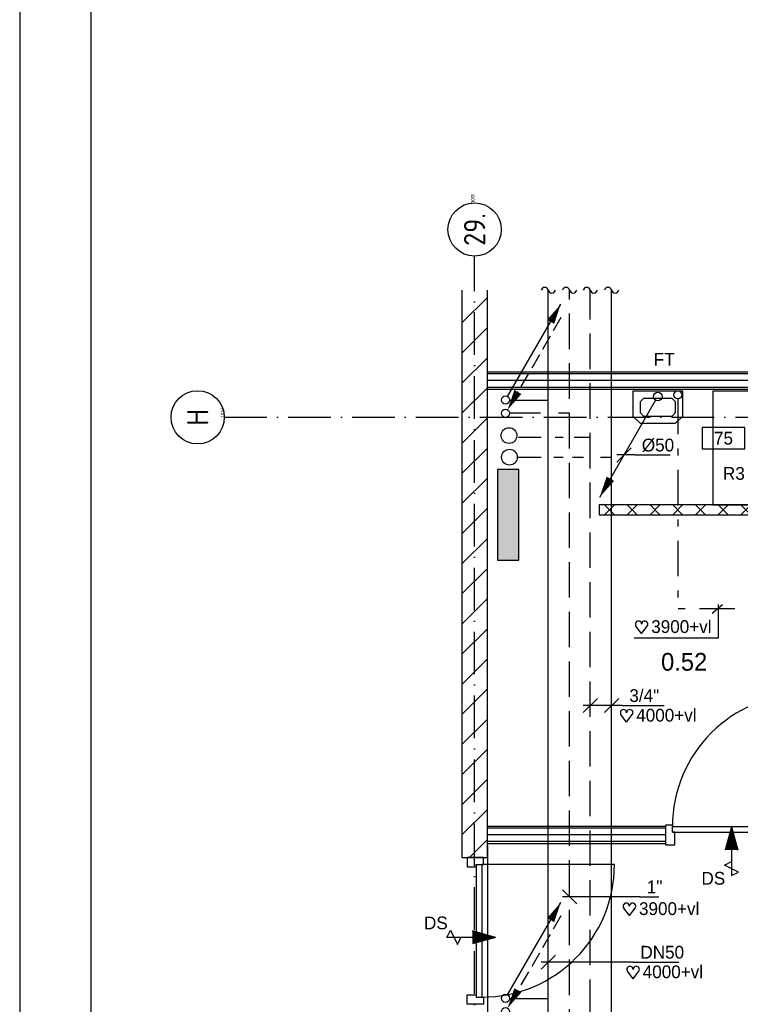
# Model space of a CAD drawing. Extents: x 25315 to 170951, y 867852 to 951952.
# Tile 5 of 119: x 25315 to 35464, y 899852 to 913725. Entities that reach past the tile are written whole.
import ezdxf
from ezdxf.enums import TextEntityAlignment as Align

# ---------------------------------------------------------------- set-up
doc = ezdxf.new("R2010")
doc.units = 0
doc.header["$LTSCALE"] = 100
for name, pattern in [('2322107', [2000, 1000, 1000]), ('2322108', [7, 5, -2]), ('2322109', [10, 5, -2, 1, -2]), ('DASHDOT', [9, 6, -1.5, 0, -1.5])]:
    doc.linetypes.add(name, pattern=pattern)
doc.layers.get('0').update_dxf_attribs({"linetype": 'CONTINUOUS'})
for name, color, linetype in [('00KAD025', 2, 'CONTINUOUS'), ('00KAD070', 5, 'CONTINUOUS'), ('AL$7----_STRAMIEN', 1, 'DASHDOT'), ('ALN-----_BLOCKNAAM', 2, 'CONTINUOUS'), ('ALXAC---_LICHTBETON', 1, 'CONTINUOUS'), ('BOUW', 8, 'CONTINUOUS'), ('DOORSNEDE', 1, 'CONTINUOUS'), ('WL524---', 4, 'CONTINUOUS'), ('WL531---', 4, 'CONTINUOUS'), ('WL532---', 4, 'CONTINUOUS'), ('WL561---', 4, 'CONTINUOUS'), ('WL561---_AANVOER', 4, 'CONTINUOUS'), ('WL561---_RETOUR', 4, 'CONTINUOUS'), ('WL570---', 3, 'CONTINUOUS'), ('WM524---', 1, 'CONTINUOUS'), ('WM561---', 1, 'CONTINUOUS'), ('WM570---', 1, 'CONTINUOUS')]:
    doc.layers.add(name, color=color, linetype=linetype)
doc.styles.add('BURO-018', font='BUROFONT.shx', dxfattribs={"height": 180})
doc.styles.add('BURO-025', font='BUROFONT.shx', dxfattribs={"height": 250})
doc.styles.get("Standard").update_dxf_attribs({"font": 'ISOCP'})

# ---------------------------------------------------------------- blocks, each defined once
blk = doc.blocks.new('HART')
at = {"color": 1}
for q in [(-39.7, 52.4), (39.7, 52.4)]:
    blk.add_line((0, 0), q, dxfattribs=at)
for centre, start, end in [((-22.1, 65.7), 0, 217.18669), ((22.1, 65.7), 322.81331, 180)]:
    blk.add_arc(centre, 22.1, start, end, dxfattribs=at)
blk = doc.blocks.new('LDV3108')
at = {"color": 0, "linetype": 'CONTINUOUS'}
for p, q in [((6.75, 11.69), (5.81, 10.07)), ((5.44, 9.42), (4.5, 7.79)), ((4.13, 7.14), (3.19, 5.52)), ((2.81, 4.87), (1.88, 3.25)), ((1.5, 2.6), (0.56, 0.97))]:
    blk.add_line(p, q, dxfattribs=at)
blk.add_lwpolyline([(0.25, 0.43, 0, 1, 0), (1.5, 2.6, 1, 1, 0)], format="xyseb", dxfattribs=at)
blk.add_circle((0, 0), 0.5, dxfattribs=at)
blk = doc.blocks.new('LDV1107')
at = {"color": 0, "linetype": 'CONTINUOUS'}
blk.add_line((0.25, 0.43), (6.75, 11.69), dxfattribs=at)
blk.add_lwpolyline([(6.75, 11.69, 0, 1, 0), (5.5, 9.53, 1, 1, 0)], format="xyseb", dxfattribs=at)
blk.add_circle((0, 0), 0.5, dxfattribs=at)
blk = doc.blocks.new('LDV2121')
at = {"color": 0, "linetype": 'CONTINUOUS'}
blk.add_line((-0.25, -0.43), (-6.75, -11.69), dxfattribs=at)
blk.add_lwpolyline([(-6.75, -11.69, 0, 1, 0), (-5.5, -9.53, 1, 1, 0)], format="xyseb", dxfattribs=at)
blk.add_circle((0, 0), 0.5, dxfattribs=at)
blk = doc.blocks.new('*U281')
at = {"layer": 'ALXAC---_LICHTBETON', "color": 0}
for p, q in [((17722.7, 57335.1), (17652.7, 57265.1)), ((17652.7, 57335.1), (17722.7, 57265.1)), ((17882.7, 57335.1), (17812.7, 57265.1)), ((17812.7, 57335.1), (17882.7, 57265.1)), ((18042.7, 57335.1), (17972.7, 57265.1)), ((17972.7, 57335.1), (18042.7, 57265.1)), ((18202.7, 57335.1), (18132.7, 57265.1)), ((18132.7, 57335.1), (18202.7, 57265.1)), ((18362.7, 57335.1), (18292.7, 57265.1)), ((18292.7, 57335.1), (18362.7, 57265.1)), ((18522.7, 57335.1), (18452.7, 57265.1)), ((18452.7, 57335.1), (18522.7, 57265.1)), ((18682.7, 57335.1), (18612.7, 57265.1)), ((18612.7, 57335.1), (18682.7, 57265.1)), ((18842.7, 57335.1), (18772.7, 57265.1)), ((18772.7, 57335.1), (18842.7, 57265.1)), ((19002.7, 57335.1), (18932.7, 57265.1)), ((18932.7, 57335.1), (19002.7, 57265.1)), ((19162.7, 57335.1), (19092.7, 57265.1)), ((19092.7, 57335.1), (19162.7, 57265.1))]:
    blk.add_line(p, q, dxfattribs=at)
blk = doc.blocks.new('2322401')
at = {"color": 0, "linetype": 'CONTINUOUS'}
for p, q in [((-0.5, 0.5, 1), (-0.5, 0.5)), ((-0.5, 0.5, 1), (-0.5, -0.5, 1)), ((0.5, 0.5, 1), (-0.5, 0.5, 1)), ((0.5, 0.5), (-0.5, 0.5)), ((-0.5, 0.5), (-0.5, -0.5)), ((0.5, 0.5, 1), (0.5, 0.5)), ((0.5, -0.5, 1), (0.5, 0.5, 1)), ((0.5, -0.5), (0.5, 0.5)), ((-0.5, -0.5, 1), (-0.5, -0.5)), ((-0.5, -0.5, 1), (0.5, -0.5, 1)), ((-0.5, -0.5), (0.5, -0.5)), ((0.5, -0.5, 1), (0.5, -0.5))]:
    blk.add_line(p, q, dxfattribs=at)
blk = doc.blocks.new('CVHATCH1')
at = {"color": 0, "linetype": 'CONTINUOUS'}
blk.add_solid([(-0.5, -0.5), (0.5, -0.5), (-0.5, 0.5), (0.5, 0.5)], dxfattribs=at)
blk = doc.blocks.new('1010')
at = {"layer": 'AL$7----_STRAMIEN', "color": 7, "linetype": 'CONTINUOUS'}
blk.add_circle((0, 750), 750, dxfattribs=at)
at = {"layer": 'ALN-----_BLOCKNAAM', "linetype": 'CONTINUOUS'}
blk.add_text('1010', height=100, dxfattribs=at).set_placement((0, 0))
blk = doc.blocks.new('1011')
at = {"layer": 'AL$7----_STRAMIEN', "color": 7, "linetype": 'CONTINUOUS'}
blk.add_circle((-750, 0), 750, dxfattribs=at)
at = {"layer": 'ALN-----_BLOCKNAAM', "linetype": 'CONTINUOUS'}
blk.add_text('1011', height=100, dxfattribs=at).set_placement((0, 0))
blk = doc.blocks.new('*U283', base_point=(7160, 23223.9))
at = {"color": 0, "linetype": 'CONTINUOUS'}
for p, q in [((7210, 23273.9), (7110, 23173.9)), ((7235, 23223.9), (7110, 23223.9)), ((7235, 23223.9), (7484.9, 23223.9))]:
    blk.add_line(p, q, dxfattribs=at)
at = {"color": 0, "linetype": 'CONTINUOUS', "style": 'BURO-018'}
blk.add_text('%%c50', height=90, dxfattribs=at).set_placement((7285, 23248.9))
blk = doc.blocks.new('LU-ORND')
at = {"color": 0, "linetype": 'CONTINUOUS'}
for p, q in [((-3, 1.5), (-3, -1.5)), ((3, 1.5), (-3, 1.5)), ((3, -1.5), (3, 1.5)), ((-3, -1.5), (3, -1.5))]:
    blk.add_line(p, q, dxfattribs=at)
blk = doc.blocks.new('*U295', base_point=(6922, 21459))
at = {"color": 0, "linetype": 'CONTINUOUS'}
for p, q in [((6972, 21509), (6872, 21409)), ((7122, 21509), (7022, 21409)), ((7147, 21459), (6872, 21459)), ((7147, 21459), (7442, 21459))]:
    blk.add_line(p, q, dxfattribs=at)
at = {"color": 0, "linetype": 'CONTINUOUS', "style": 'BURO-018'}
blk.add_text('3/4"', height=90, dxfattribs=at).set_placement((7197, 21484))
blk = doc.blocks.new('*U296', base_point=(6776.3, 20111.5))
at = {"color": 0, "linetype": 'CONTINUOUS'}
for p, q in [((6826.3, 20061.5), (6726.3, 20161.5)), ((7270, 20111.5), (6726.3, 20111.5)), ((7270, 20111.5), (7405, 20111.5))]:
    blk.add_line(p, q, dxfattribs=at)
at = {"color": 0, "linetype": 'CONTINUOUS', "style": 'BURO-018'}
blk.add_text('1"', height=90, dxfattribs=at).set_placement((7320, 20136.5))
blk = doc.blocks.new('*U357', base_point=(6626.3, 19651.1))
at = {"color": 0, "linetype": 'CONTINUOUS'}
for p, q in [((6676.3, 19701.1), (6576.3, 19601.1)), ((7224.9, 19651.1), (6576.3, 19651.1)), ((7224.9, 19651.1), (7544.8, 19651.1))]:
    blk.add_line(p, q, dxfattribs=at)
at = {"color": 0, "linetype": 'CONTINUOUS', "style": 'BURO-018'}
blk.add_text('DN50', height=90, dxfattribs=at).set_placement((7274.9, 19676.1))

msp = doc.modelspace()

# ---------------------------------------------------------------- linework, layer by layer
at = {"layer": '00KAD025', "linetype": 'CONTINUOUS'}
msp.add_line((25314.7, 951952.4), (25314.7, 867852.4), dxfattribs=at)
at = {"layer": '00KAD070', "linetype": 'CONTINUOUS'}
msp.add_line((26314.7, 950952.4), (26314.7, 868852.4), dxfattribs=at)
at = {"layer": 'AL$7----_STRAMIEN', "color": 1}
for p, q in [((31722.2, 873897.9), (31722.2, 910393.7)), ((28196.1, 908122.7), (47519, 908122.7))]:
    msp.add_line(p, q, dxfattribs=at)
at = {"layer": 'BOUW'}
for p, q in [((31542.2, 909451.4), (31902.2, 909811.4)), ((31542.2, 909027.1), (31902.2, 909387.1)), ((31542.2, 908602.8), (31902.2, 908962.8)), ((31542.2, 908178.6), (31902.2, 908538.6)), ((34652.5, 908488.9), (33952.5, 908488.9)), ((33952.5, 908488.9), (33952.5, 908138.9)), ((34652.5, 908138.9), (34652.5, 908488.9)), ((35076.5, 908488.9), (35076.5, 906888.9)), ((36676.5, 908488.9), (35076.5, 908488.9)), ((34102.5, 908388.9), (34052.5, 908338.9)), ((34052.5, 908338.9), (34052.5, 908188.9)), ((34502.5, 908388.9), (34102.5, 908388.9)), ((34552.5, 908338.9), (34502.5, 908388.9)), ((34552.5, 908188.9), (34552.5, 908338.9)), ((31542.2, 907754.3), (31902.2, 908114.3)), ((33952.5, 908138.9), (34052.5, 908038.9)), ((34052.5, 908188.9), (34102.5, 908138.9)), ((34102.5, 908138.9), (34502.5, 908138.9)), ((34502.5, 908138.9), (34552.5, 908188.9)), ((34552.5, 908038.9), (34652.5, 908138.9)), ((34052.5, 908038.9), (34552.5, 908038.9)), ((31542.2, 907330), (31902.2, 907690)), ((31542.2, 906905.8), (31902.2, 907265.8)), ((35076.5, 906888.9), (36676.5, 906888.9)), ((31542.2, 906481.5), (31902.2, 906841.5)), ((31542.2, 906057.2), (31902.2, 906417.2)), ((31542.2, 905633), (31902.2, 905993)), ((31542.2, 905208.7), (31902.2, 905568.7)), ((31542.2, 904784.5), (31902.2, 905144.5)), ((31542.2, 904360.2), (31902.2, 904720.2)), ((31542.2, 903935.9), (31902.2, 904295.9)), ((31542.2, 903511.7), (31902.2, 903871.7)), ((31542.2, 903087.4), (31902.2, 903447.4)), ((31542.2, 902663.1), (31902.2, 903023.1)), ((31542.2, 902238.9), (31902.2, 902598.9)), ((31648.5, 901920.9), (31902.2, 902174.6)), ((31902.2, 902082.9), (31902.2, 899682.9))]:
    msp.add_line(p, q, dxfattribs=at)
for points in [[(31542.2, 909913.7), (31542.2, 901920.9), (31902.2, 901920.9)], [(31902.2, 901920.9), (31902.2, 909913.7)], [(45372.2, 908733.9), (31902.2, 908733.9)], [(45372.2, 908638.9), (31902.2, 908638.9)], [(45372.2, 908543.9), (31902.2, 908543.9)], [(34408.5, 902333.9), (31902.2, 902333.9)], [(34408.5, 902377.9), (34408.5, 902099.9), (34542.5, 902099.9), (34542.5, 902275.9), (34508.5, 902275.9), (34508.5, 902377.9), (34408.5, 902377.9)], [(34508.5, 902355.9), (36376.5, 902355.9)], [(34408.5, 902238.9), (31902.2, 902238.9)], [(34508.5, 902275.9), (36376.5, 902275.9)], [(34408.5, 902143.9), (31902.2, 902143.9)], [(31846.2, 901920.9), (31618.2, 901920.9), (31618.2, 901786.9), (31744.2, 901786.9), (31744.2, 901820.9), (31846.2, 901820.9), (31846.2, 901920.9)], [(31744.2, 901820.9), (31744.2, 899952.9)], [(31824.2, 901820.9), (31824.2, 899952.9)], [(33692.2, 901820.9), (31824.2, 901820.9)], [(31846.2, 899852.9), (31618.2, 899852.9), (31618.2, 899986.9), (31744.2, 899986.9), (31744.2, 899952.9), (31846.2, 899952.9), (31846.2, 899852.9)]]:
    msp.add_lwpolyline(points, dxfattribs=at)
for points in [[(45372.2, 908513.9), (31902.2, 908513.9), (31902.2, 908763.9), (45372.2, 908763.9)], [(36676.5, 906888.9), (33476.5, 906888.9), (33476.5, 906748.9), (36676.5, 906748.9)], [(34408.5, 902113.9), (31902.2, 902113.9), (31902.2, 902363.9), (34408.5, 902363.9)]]:
    msp.add_lwpolyline(points, close=True, dxfattribs=at)
for centre, start, end in [((36376.5, 902355.9), 90, 180), ((31824.2, 901820.9), 270, 0)]:
    msp.add_arc(centre, 1868, start, end, dxfattribs=at)
at = {"layer": 'DOORSNEDE', "color": 1}
for p, q in [((35341, 902350.8), (35250.5, 902025.8)), ((35341, 902350.8), (35340.5, 901664.5)), ((35341, 902350.8), (35431.1, 902025.6)), ((32016.5, 900794.8), (31330.2, 900794.8)), ((32016.5, 900794.8), (31691.4, 900885)), ((32016.5, 900794.8), (31691.4, 900704.5))]:
    msp.add_line(p, q, dxfattribs=at)
for points in [[(35431.1, 902025.6), (35340.8, 902025.7), (35341, 902350.8)], [(31691.4, 900885), (31691.4, 900794.8), (32016.5, 900794.8)]]:
    msp.add_solid(points, dxfattribs=at)
at = {"layer": 'WL531---', "linetype": '2322109'}
for p in [(34584.3, 908382.8), (35388, 905423.6)]:
    msp.add_line(p, (34584.3, 905423.6), dxfattribs=at)
at = {"layer": 'WL531---', "color": 1}
for p, q in [((35067.2, 905361.1), (35212.4, 905485.4)), ((35150.2, 905485.4), (35150.2, 905008.7)), ((35150.2, 905008.7), (33968.1, 905008.7))]:
    msp.add_line(p, q, dxfattribs=at)
at = {"layer": 'WL561---', "color": 1}
for centre, radius in [((34584.3, 908438.4), 55.7), ((32207.1, 907865.1), 111.3), ((32212.5, 907560.6), 111.3)]:
    msp.add_circle(centre, radius, dxfattribs=at)
at = {"layer": 'WL561---', "color": 4, "linetype": 'CONTINUOUS'}
for centre, start, end in [((32710, 909902.4), 12.68038, 167.31962), ((33010, 909902.4), 12.68038, 167.31962), ((33301.4, 909902.4), 12.68038, 167.31962), ((33601.4, 909902.4), 12.68038, 167.31962), ((32810, 909924.9), 192.68038, 347.31962), ((33110, 909924.9), 192.68038, 347.31962), ((33401.4, 909924.9), 192.68038, 347.31962), ((33701.4, 909924.9), 192.68038, 347.31962)]:
    msp.add_arc(centre, 51.2, start, end, dxfattribs=at)
at = {"layer": 'WL561---_AANVOER', "linetype": '2322107'}
for p, q in [((32760, 899261), (32760, 909913.7)), ((33651.4, 895382.3), (33651.4, 909913.7)), ((32220, 908364), (32760, 908364)), ((32660.8, 907554.4), (32332.3, 907554.4)), ((32968.6, 907554.4), (32836.7, 907554.4)), ((33254.4, 907554.4), (33100.5, 907554.4)), ((33651.4, 907554.4), (33496.3, 907554.4)), ((32220, 899934), (32760, 899934))]:
    msp.add_line(p, q, dxfattribs=at)
at = {"layer": 'WL561---_RETOUR', "linetype": '2322108'}
for p, q in [((33060, 899283), (33060, 909913.7)), ((33351.4, 899001.8), (33351.4, 909913.7)), ((32218.4, 908186.5), (32651.7, 908186.5)), ((32903.5, 908186.5), (33060, 908186.5)), ((32340.1, 907840.6), (32660.8, 907840.6)), ((32858.7, 907840.6), (32968.6, 907840.6)), ((33122.5, 907840.6), (33351.4, 907840.6))]:
    msp.add_line(p, q, dxfattribs=at)
at = {"layer": 'WL570---', "color": 1}
for p, q in [((35240.6, 901814.5), (35340.7, 901864.5)), ((35440.6, 901714.4), (35240.6, 901814.5)), ((35340.5, 901664.5), (35440.6, 901714.4)), ((31330.2, 900794.8), (31380.2, 900894.8)), ((31380.2, 900894.8), (31480.2, 900694.8)), ((31480.2, 900694.8), (31530.2, 900794.8))]:
    msp.add_line(p, q, dxfattribs=at)
for points in [[(35341, 902350.8, 0, 181, 0), (35340.8, 902025.7, 181, 181, 0)], [(32016.5, 900794.8, 0, 181, 0), (31691.4, 900794.8, 181, 181, 0)]]:
    msp.add_lwpolyline(points, format="xyseb", dxfattribs=at)

# ---------------------------------------------------------------- block references
at = {"layer": 'AL$7----_STRAMIEN'}
ref = msp.add_blockref('1011', (31722.2, 911143.7), dxfattribs=dict(at, xscale=0.5, yscale=0.5, zscale=0.5, rotation=90))
ref.add_attrib('STR-NAAM', '29.', dxfattribs={"color": 3, "linetype": 'CONTINUOUS', "height": 300, "rotation": 90}).set_placement((31722.2, 910768.7), align=Align.MIDDLE)
ref = msp.add_blockref('1010', (28196.1, 908122.7), dxfattribs=dict(at, xscale=0.5, yscale=0.5, zscale=0.5, rotation=90))
ref.add_attrib('STR-NAAM', 'H', dxfattribs={"color": 3, "linetype": 'CONTINUOUS', "height": 300, "rotation": 90}).set_placement((27821.1, 908122.7), align=Align.MIDDLE)
at = {"layer": 'BOUW', "xscale": -2, "yscale": 2, "zscale": 2}
msp.add_blockref('*U281', (71877.8, 792218.8), dxfattribs=at)
at = {"layer": 'WL524---', "color": 2, "xscale": 121.5, "yscale": 121.5, "zscale": 121.5}
msp.add_blockref('LDV2121', (34302.5, 908414.7), dxfattribs=at)
at = {"layer": 'WL561---', "xscale": 1280, "yscale": 300, "rotation": 90}
for name, zscale in [('2322401', 1000), ('CVHATCH1', 1280)]:
    msp.add_blockref(name, (32195.6, 906748.2, 240), dxfattribs=dict(at, zscale=zscale))
at = {"layer": 'WL561---_AANVOER', "color": 2, "xscale": 115.5, "yscale": 115.5, "zscale": 115.5}
for p in [(32157.3, 908367.3), (32157.3, 899937.3)]:
    msp.add_blockref('LDV1107', p, dxfattribs=at)
at = {"layer": 'WL561---_RETOUR', "color": 2, "xscale": 115.5, "yscale": 115.5, "zscale": 115.5}
for p in [(32157.7, 908179.1), (32157.7, 899749)]:
    msp.add_blockref('LDV3108', p, dxfattribs=at)
at = {"layer": 'WL570---', "color": 1, "xscale": 2, "yscale": 2, "zscale": 2}
for p in [(34074.5, 905076.8), (33863.3, 903828.3), (33902.5, 901103), (33954.6, 900213.2)]:
    msp.add_blockref('HART', p, dxfattribs=at)
at = {"layer": 'WM524---', "xscale": 2, "yscale": 2, "zscale": 2}
msp.add_blockref('*U283', (33827.3, 907591.6), dxfattribs=at)
at = {"layer": 'WM561---', "xscale": 2, "yscale": 2, "zscale": 2}
for name, p in [('*U295', (33351.4, 904061.7)), ('*U296', (33060, 901366.7)), ('*U357', (32760, 900446))]:
    msp.add_blockref(name, p, dxfattribs=at)
at = {"layer": 'WM570---'}
ref = msp.add_blockref('LU-ORND', (35227, 907827), dxfattribs=dict(at, xscale=100, yscale=100, zscale=100))
ref.add_attrib('LU_TEXT1', '75', dxfattribs={"layer": '0', "color": 1, "linetype": 'CONTINUOUS', "height": 180, "style": 'BURO-018'}).set_placement((35227, 907827), align=Align.MIDDLE)

# ---------------------------------------------------------------- texts
at = {"layer": 'BOUW', "color": 1, "style": 'BURO-018'}
msp.add_text('FT', height=180, dxfattribs=at).set_placement((34244.8, 908849.5))
at = {"layer": 'BOUW', "style": 'BURO-025'}
msp.add_text('0.52', height=250, dxfattribs=at).set_placement((34348.2, 904552.7))
at = {"layer": 'WL532---', "color": 1, "style": 'BURO-018'}
for p in [(34917.3, 901537.3), (31009, 900908.7)]:
    msp.add_text('DS', height=180, dxfattribs=at).set_placement(p)
at = {"layer": 'WL570---', "color": 1, "style": 'BURO-018'}
for s, p in [('R3', (35220.5, 907242.1)), ('3900+vl', (34209.6, 905083.5)), ('4000+vl', (33998.4, 903835)), ('3900+vl', (34037.6, 901109.8)), ('4000+vl', (34089.7, 900220))]:
    msp.add_text(s, height=180, dxfattribs=at).set_placement(p)

doc.saveas('drawing.dxf')
